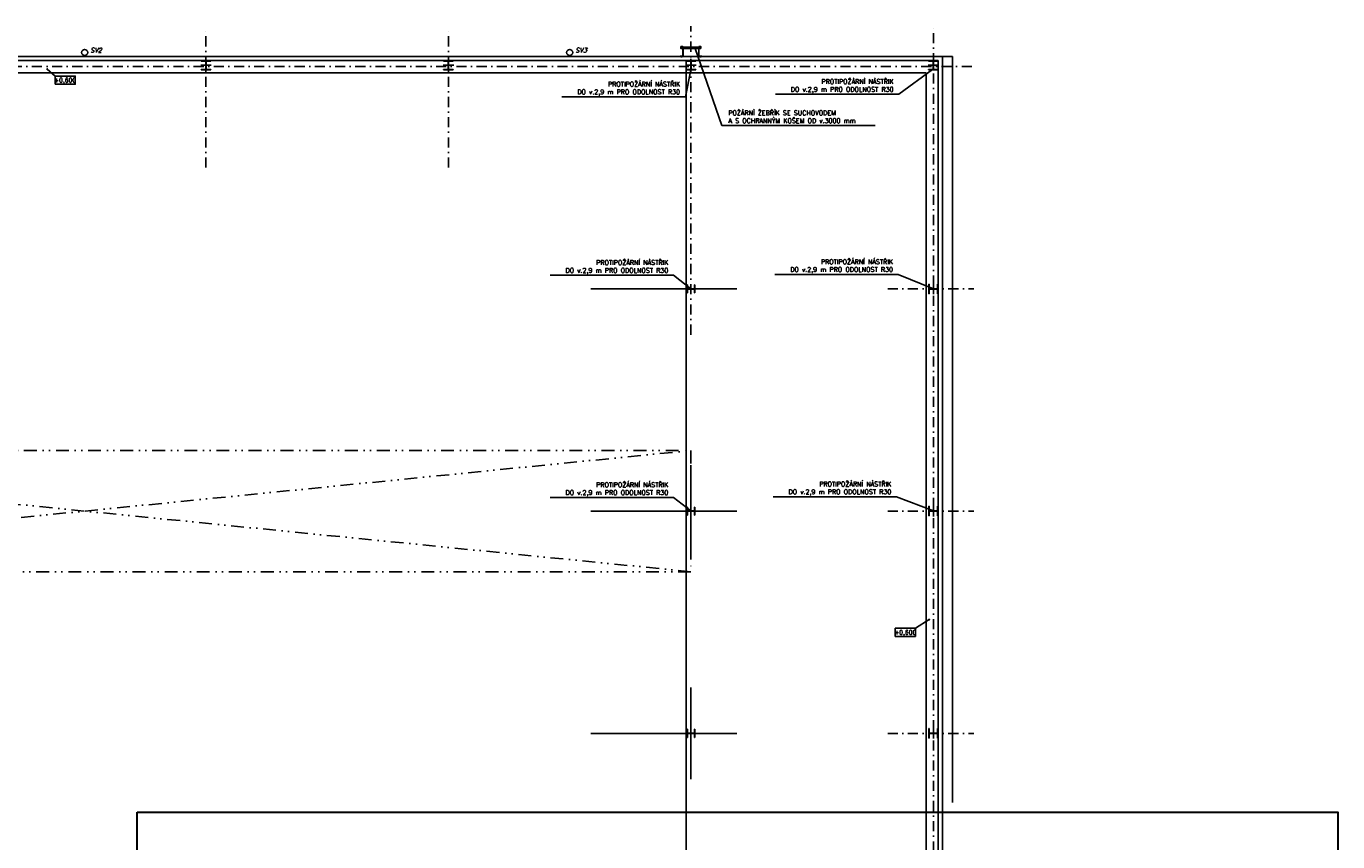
# Model space of a CAD drawing. Header units: millimetres. Extents: x 6435372 to 7248404, y 1559872 to 1886246.
# Tile 49 of 208: x 6639681 to 6672129, y 1773975 to 1794158. Entities that reach past the tile are written whole.
import ezdxf
from ezdxf.enums import TextEntityAlignment as Align

# ---------------------------------------------------------------- set-up
doc = ezdxf.new("R2010")
doc.units = ezdxf.units.MM
doc.linetypes.add('DASHDOT', pattern=[1, 0.5, -0.25, 0, -0.25])
doc.linetypes.add('DIVIDE', pattern=[31.75, 12.7, -6.35, 0, -6.35, 0, -6.35])
doc.layers.add('matrice DPS', color=122, linetype='Continuous')
doc.layers.add('UT_potrubí', color=10, linetype='Continuous', lineweight=30)
doc.styles.add('KURZIVA', font='italic__.ttf')
doc.styles.get("Standard").update_dxf_attribs({"font": 'romans.shx'})
doc.dimstyles.new('CADKON', dxfattribs={"dimscale": 100, "dimtxt": 2.2, "dimasz": 2.5, "dimexe": 1.8, "dimexo": 5, "dimgap": 0.6, "dimtad": 1, "dimrnd": 1, "dimtxsty": 'Standard', "dimblk1": 'OBLIQUE', "dimblk2": 'OBLIQUE', "dimsah": 1, "dimcen": 2.5, "dimadec": 1, "dimazin": 2, "dimtfac": 1, "dimtdec": 4, "dimtix": 1, "dimtmove": 2, "dimatfit": 3, "dimldrblk": 'OPEN30', "dimfxl": 5, "dimfxlon": 1, "dimtolj": 1, "dimarcsym": 0})
doc.dimstyles.new('CADKON$7', dxfattribs={"dimscale": 100, "dimtxt": 2.5, "dimasz": 2.5, "dimexe": 1.8, "dimexo": 5, "dimgap": 0.6, "dimtad": 1, "dimrnd": 1, "dimtxsty": 'Standard', "dimblk1": 'OBLIQUE', "dimblk2": 'OBLIQUE', "dimsah": 1, "dimcen": 2.5, "dimadec": 1, "dimazin": 2, "dimtfac": 1, "dimtdec": 4, "dimtix": 1, "dimtmove": 0, "dimatfit": 3, "dimldrblk": 'DOTSMALL', "dimfxl": 5, "dimfxlon": 1, "dimtfill": 1, "dimtolj": 1, "dimarcsym": 0})

# ---------------------------------------------------------------- blocks, each defined once
blk = doc.blocks.new('_Oblique')
at = {"color": 0, "lineweight": -2}
blk.add_line((-0.5, -0.5), (0.5, 0.5), dxfattribs=at)
blk = doc.blocks.new('CK_S_EXT_HEAHEA240')
for p, q in [((-120, 115), (120, 115)), ((-120, 115), (-120, 103)), ((-120, 103), (-24.75, 103)), ((-3.75, -82), (-3.75, 82)), ((3.75, -82), (3.75, 82)), ((120, 103), (24.75, 103)), ((120, 115), (120, 103)), ((-120, -115), (-120, -103)), ((-120, -103), (-24.75, -103)), ((-120, -115), (120, -115)), ((120, -103), (24.75, -103)), ((120, -115), (120, -103))]:
    blk.add_line(p, q)
for centre, start, end in [((-24.75, 82), 0, 90), ((24.75, 82), 90, 180), ((-24.75, -82), 270, 0), ((24.75, -82), 180, 270)]:
    blk.add_arc(centre, 21, start, end)
blk = doc.blocks.new('CK_S_EXT_HEAHEA200')
for p, q in [((-100, 95), (100, 95)), ((-100, 95), (-100, 85)), ((-100, 85), (-21.25, 85)), ((-3.25, -67), (-3.25, 67)), ((3.25, -67), (3.25, 67)), ((100, 85), (21.25, 85)), ((100, 95), (100, 85)), ((-100, -95), (-100, -85)), ((-100, -85), (-21.25, -85)), ((-100, -95), (100, -95)), ((100, -85), (21.25, -85)), ((100, -95), (100, -85))]:
    blk.add_line(p, q)
for centre, start, end in [((-21.25, 67), 0, 90), ((21.25, 67), 90, 180), ((-21.25, -67), 270, 0), ((21.25, -67), 180, 270)]:
    blk.add_arc(centre, 18, start, end)
blk = doc.blocks.new('*U1021')
at = {"color": 0, "linetype": 'ByBlock', "lineweight": -2}
blk.add_lwpolyline([(-5, -2), (5, -2), (5, 2), (-5, 2), (-5, -2)], dxfattribs=at)

msp = doc.modelspace()

# ---------------------------------------------------------------- linework, layer by layer
at = {"layer": 'matrice DPS', "linetype": 'DASHDOT', "ltscale": 500}
for p, q in [((6644127, 1790658), (6644127, 1794158)), ((6650127, 1790658), (6650127, 1794158)), ((6656127, 1786524.7), (6656127, 1794158)), ((6662127, 1758731.7), (6662127, 1794158)), ((6608814.3, 1793158), (6663127, 1793158)), ((6660993.7, 1787658), (6663127, 1787658)), ((6660993.7, 1782158), (6663127, 1782158)), ((6660993.7, 1776658), (6663127, 1776658))]:
    msp.add_line(p, q, dxfattribs=at)
at = {"layer": 'matrice DPS', "ltscale": 500}
for p, q in [((6662347, 1793408), (6619907, 1793408)), ((6662247, 1793308), (6620007, 1793308)), ((6644257, 1793193), (6643997, 1793193)), ((6644127, 1793353), (6644127, 1793068)), ((6650257, 1793193), (6649997, 1793193)), ((6650127, 1793353), (6650127, 1793068)), ((6656257, 1793193), (6655997, 1793193)), ((6656007, 1771238), (6656007, 1793308)), ((6656127, 1793353), (6656127, 1793068)), ((6662257, 1793193), (6661997, 1793193)), ((6662127, 1793353), (6662127, 1793068)), ((6662247, 1773608), (6662247, 1793308)), ((6662347, 1773008), (6662347, 1793408)), ((6662347, 1793408), (6662597, 1793408)), ((6662597, 1793408), (6662597, 1774947.1)), ((6620307, 1793008), (6661947, 1793008)), ((6661947, 1793008), (6661947, 1773608)), ((6653652.2, 1787658), (6657260.3, 1787658)), ((6656232, 1787658), (6656022, 1787658)), ((6656127, 1787548), (6656127, 1787768)), ((6662002, 1787658), (6662252, 1787658)), ((6662127, 1787788), (6662127, 1787528)), ((6656127, 1781024.7), (6656127, 1783291.3)), ((6653652.2, 1782158), (6657260.3, 1782158)), ((6656232, 1782158), (6656022, 1782158)), ((6656127, 1782048), (6656127, 1782268)), ((6662002, 1782158), (6662252, 1782158)), ((6662127, 1782288), (6662127, 1782028)), ((6656127, 1775524.7), (6656127, 1777791.3)), ((6653652.2, 1776658), (6657260.3, 1776658)), ((6656232, 1776658), (6656022, 1776658)), ((6656127, 1776548), (6656127, 1776768)), ((6662002, 1776658), (6662252, 1776658)), ((6662127, 1776788), (6662127, 1776528)), ((6662347, 1775008), (6662347, 1774008))]:
    msp.add_line(p, q, dxfattribs=at)
at = {"layer": 'matrice DPS', "linetype": 'DIVIDE', "ltscale": 25}
for p, q in [((6626127, 1780658), (6656127, 1783658)), ((6656127, 1780658), (6626127, 1783658))]:
    msp.add_line(p, q, dxfattribs=at)
at = {"layer": 'matrice DPS', "ltscale": 500}
for points in [[(6655856.7, 1793408), (6655935.3, 1793408), (6655935.3, 1793649)], [(6655856.7, 1793414), (6655929.3, 1793414), (6655929.3, 1793649)], [(6655879.3, 1793653.5), (6655929.3, 1793603.5)], [(6655879.3, 1793603.5), (6655929.3, 1793653.5)], [(6656374.8, 1793621.2), (6655879.3, 1793621.2)], [(6655935.3, 1793649), (6655929.3, 1793649)], [(6656397.4, 1793408), (6656318.8, 1793408), (6656318.8, 1793649)], [(6656318.8, 1793649), (6656324.8, 1793649)], [(6656324.8, 1793653.5), (6656374.8, 1793603.5)], [(6656324.8, 1793603.5), (6656374.8, 1793653.5)], [(6656397.4, 1793414), (6656324.8, 1793414), (6656324.8, 1793649)], [(6655856.7, 1793414), (6655856.7, 1793408)], [(6655890.8, 1793432.8), (6655890.8, 1793383.7)], [(6656363.2, 1793432.8), (6656363.2, 1793383.7)], [(6656397.4, 1793408), (6656397.4, 1793414)]]:
    msp.add_lwpolyline(points, dxfattribs=at)
for points in [[(6655929.3, 1793603.5), (6655929.3, 1793653.5), (6655879.3, 1793653.5), (6655879.3, 1793603.5)], [(6656324.8, 1793605.2), (6655929.3, 1793605.2), (6655929.3, 1793637.2), (6656324.8, 1793637.2)], [(6656374.8, 1793603.5), (6656374.8, 1793653.5), (6656324.8, 1793653.5), (6656324.8, 1793603.5)]]:
    msp.add_lwpolyline(points, close=True, dxfattribs=at)
at = {"layer": 'matrice DPS', "linetype": 'DIVIDE', "ltscale": 25}
msp.add_lwpolyline([(6626127, 1783658), (6656127, 1783658), (6656127, 1780658), (6626127, 1780658)], close=True, dxfattribs=at)
at = {"layer": 'matrice DPS', "ltscale": 500}
for centre, radius in [((6641126.4, 1793508), 75), ((6653126.4, 1793508), 75), ((6655904.3, 1793628.5), 25), ((6656349.8, 1793628.5), 25)]:
    msp.add_circle(centre, radius, dxfattribs=at)
at = {"layer": 'UT_potrubí', "ltscale": 400}
msp.add_lwpolyline([(6642429.5, 1774705.5), (6672129.5, 1774705.5), (6672129.5, 1753705.5), (6642429.5, 1753705.5)], close=True, dxfattribs=at)

# ---------------------------------------------------------------- block references
at = {"layer": 'matrice DPS', "ltscale": 500}
for name, p, rotation in [('CK_S_EXT_HEAHEA240', (6644127, 1793193), 180), ('CK_S_EXT_HEAHEA240', (6650127, 1793193), 180), ('CK_S_EXT_HEAHEA240', (6656127, 1793193), 180), ('CK_S_EXT_HEAHEA240', (6662127, 1793193), 180), ('CK_S_EXT_HEAHEA200', (6656127, 1787658), 90), ('CK_S_EXT_HEAHEA240', (6662127, 1787658), 270), ('CK_S_EXT_HEAHEA200', (6656127, 1782158), 90), ('CK_S_EXT_HEAHEA240', (6662127, 1782158), 270), ('CK_S_EXT_HEAHEA200', (6656127, 1776658), 90), ('CK_S_EXT_HEAHEA240', (6662127, 1776658), 270)]:
    msp.add_blockref(name, p, dxfattribs=dict(at, rotation=rotation))
ref = msp.add_blockref('*U1021', (6640643.2, 1792822.5), dxfattribs=dict(at, xscale=50, yscale=50, zscale=50))
ref.add_attrib('Výška', '+0,600', dxfattribs={"layer": '0', "color": 0, "linetype": 'ByBlock', "lineweight": -2, "height": 110}).set_placement((6640643.2, 1792822.5), align=Align.MIDDLE_CENTER)
ref = msp.add_blockref('*U1021', (6661430.5, 1779157.9), dxfattribs=dict(at, xscale=50, yscale=50, zscale=50))
ref.add_attrib('Výška', '+0,600', dxfattribs={"layer": '0', "color": 0, "linetype": 'ByBlock', "lineweight": -2, "height": 110}).set_placement((6661430.5, 1779157.9), align=Align.MIDDLE_CENTER)

# ---------------------------------------------------------------- texts
at = {"layer": 'matrice DPS', "ltscale": 500, "style": 'KURZIVA'}
for s, p in [('SV2', (6641266.2, 1793506.4)), ('SV3', (6653266.2, 1793506.4))]:
    msp.add_text(s, height=115, dxfattribs=at).set_placement(p)
at = {"layer": 'matrice DPS', "ltscale": 500, "char_height": 115}
for s, insert, attachment_point in [('PROTIPOŽÁRNÍ NÁSTŘIK\\PDO v.2,9 m PRO ODOLNOST R30', (6655858.1, 1792438.9), 9), ('PROTIPOŽÁRNÍ NÁSTŘIK\\PDO v.2,9 m PRO ODOLNOST R30', (6661139.9, 1792502.6), 9), ('POŽÁRNÍ ŽEBŘÍK SE SUCHOVODEM\\PA S OCHRANNÝM KOŠEM OD v.3000 mm', (6657050.9, 1791762.7), 7), ('PROTIPOŽÁRNÍ NÁSTŘIK\\PDO v.2,9 m PRO ODOLNOST R30', (6655566.2, 1788023.8), 9), ('PROTIPOŽÁRNÍ NÁSTŘIK\\PDO v.2,9 m PRO ODOLNOST R30', (6661125.9, 1788043.8), 9), ('PROTIPOŽÁRNÍ NÁSTŘIK\\PDO v.2,9 m PRO ODOLNOST R30', (6655566.2, 1782523.8), 9), ('PROTIPOŽÁRNÍ NÁSTŘIK\\PDO v.2,9 m PRO ODOLNOST R30', (6661083.9, 1782543.8), 9)]:
    msp.add_mtext(s, dxfattribs=dict(at, insert=insert, attachment_point=attachment_point))

# ---------------------------------------------------------------- leaders
at = {"layer": 'matrice DPS', "ltscale": 500, "annotation_type": 0, "has_hookline": 1}
for points, override, hookline_direction, text_width in [([(6656226.9, 1793605.2), (6656890.9, 1791702.7), (6656990.9, 1791702.7)], {"dimtxt": 2.3, "dimasz": 1}, 0, 3636.2), ([(6656127, 1793078), (6655988.1, 1792408.9), (6655888.1, 1792408.9)], {"dimscale": 50, "dimtxt": 2.3, "dimasz": 2, "dimfxl": 1, "dimfxlon": 0}, 1, 2924.3), ([(6662102.3, 1793090), (6661269.9, 1792472.6), (6661169.9, 1792472.6)], {"dimscale": 50, "dimtxt": 2.3, "dimasz": 2, "dimfxl": 1, "dimfxlon": 0}, 1, 2924.3), ([(6656127, 1787661.3), (6655696.2, 1787993.8), (6655596.2, 1787993.8)], {"dimscale": 50, "dimtxt": 2.3, "dimasz": 2, "dimfxl": 1, "dimfxlon": 0}, 1, 2924.3), ([(6662127, 1787661.8), (6661255.9, 1788013.8), (6661155.9, 1788013.8)], {"dimscale": 50, "dimtxt": 2.3, "dimasz": 2, "dimfxl": 1, "dimfxlon": 0}, 1, 2924.3), ([(6656127, 1782161.3), (6655696.2, 1782493.8), (6655596.2, 1782493.8)], {"dimscale": 50, "dimtxt": 2.3, "dimasz": 2, "dimfxl": 1, "dimfxlon": 0}, 1, 2924.3), ([(6662127, 1782161.8), (6661213.9, 1782513.8), (6661113.9, 1782513.8)], {"dimscale": 50, "dimtxt": 2.3, "dimasz": 2, "dimfxl": 1, "dimfxlon": 0}, 1, 2924.3)]:
    msp.add_leader(points, dimstyle='CADKON$7', override=override, dxfattribs=dict(at, hookline_direction=hookline_direction, text_width=text_width))
at = {"layer": 'matrice DPS', "ltscale": 500}
for points in [[(6640199.5, 1793096.4), (6640393.2, 1792922.5)], [(6662021.3, 1779474.9), (6661680.5, 1779257.9)]]:
    msp.add_leader(points, dimstyle='CADKON', override={"dimasz": 2, "dimldrblk": 'DotSmall'}, dxfattribs=at)

doc.saveas('drawing.dxf')
